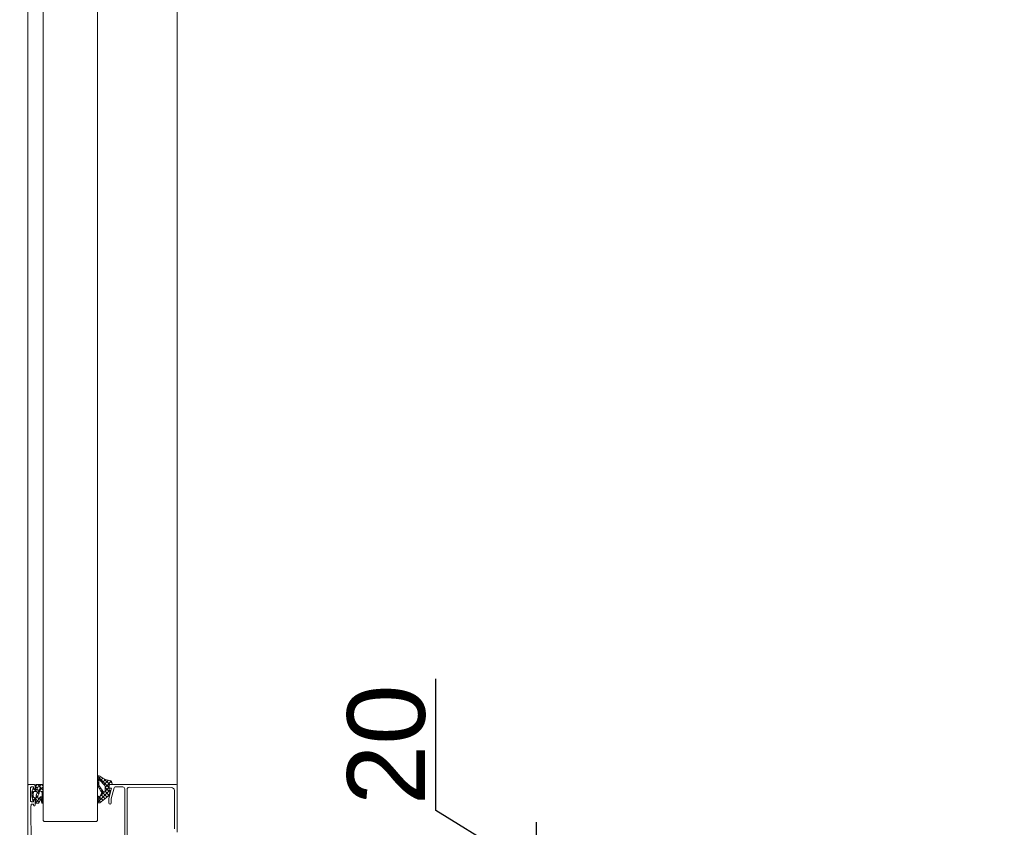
# Model space of a CAD drawing. Header units: millimetres. Extents: x 3652085 to 3778338, y -303702 to -273644.
# Tile 195 of 256: x 3693383 to 3693891, y -287089 to -286673. Entities that reach past the tile are written whole.
import ezdxf

# ---------------------------------------------------------------- set-up
doc = ezdxf.new("R2010")
doc.units = ezdxf.units.MM
doc.header["$PDMODE"] = 34
for name, pattern in [('AUSGEZOGEN', [0]), ('DASHED', [0.75, 0.5, -0.25]), ('HIDDEN2', [4.7625, 3.175, -1.5875])]:
    doc.linetypes.add(name, pattern=pattern)
doc.layers.add('DIM-03    (HAUSART)', color=111, linetype='Continuous', lineweight=5)
doc.layers.add('SYMBOL-DETAIL    (HAUSART)', color=2, linetype='Continuous', lineweight=5)
doc.layers.add('DOOR', color=7, linetype='AUSGEZOGEN')
doc.styles.add('1-20 Eng HA', font='arial.ttf', dxfattribs={"height": 40})
doc.dimstyles.new('1-20 Eng HA', dxfattribs={"dimtxt": 40, "dimasz": 16, "dimexe": 16, "dimexo": 5, "dimgap": 5, "dimtad": 1, "dimdec": 0, "dimlfac": -1, "dimzin": 0, "dimdsep": 46, "dimtxsty": '1-20 Eng HA', "dimblk": 'OBLIQUE', "dimcen": 0.09, "dimdle": 16, "dimclrd": 256, "dimclre": 256, "dimclrt": 256, "dimadec": 0, "dimazin": 0, "dimtfac": 1, "dimtdec": 0, "dimtofl": 0, "dimtmove": 0, "dimatfit": 3, "dimldrblk": 'OBLIQUE', "dimfxl": 1, "dimtolj": 1, "dimtzin": 0, "dimlwe": 0, "dimarcsym": 0})

# ---------------------------------------------------------------- blocks, each defined once
blk = doc.blocks.new('_Oblique')
at = {"color": 0, "linetype": 'ByBlock', "lineweight": -2}
blk.add_line((-0.5, -0.5), (0.5, 0.5), dxfattribs=at)
blk = doc.blocks.new('*D491')
at = {"layer": 'Defpoints', "color": 0, "lineweight": 0, "transparency": 16777216}
for p in [(3693649.67, -287102.22), (3693649.67, -287102.22), (3693633.05, -287122.22)]:
    blk.add_point(p, dxfattribs=at)
at = {"layer": 'DIM-03    (HAUSART)', "lineweight": -2, "transparency": 16777216}
for p, q in [((3693597.82, -287080.28), (3693597.82, -287012.44)), ((3693649.67, -287112.22), (3693597.82, -287080.28)), ((3693649.67, -287138.22), (3693649.67, -287086.22))]:
    blk.add_line(p, q, dxfattribs=at)
at = {"layer": 'DIM-03    (HAUSART)', "linetype": 'HIDDEN2', "lineweight": 0, "transparency": 16777216}
for p, q in [((3693654.67, -287102.22), (3693665.67, -287102.22)), ((3693638.05, -287122.22), (3693665.67, -287122.22))]:
    blk.add_line(p, q, dxfattribs=at)
at = {"layer": 'DIM-03    (HAUSART)', "lineweight": -2, "transparency": 16777216, "xscale": 16, "yscale": 16, "zscale": 16}
for p, rotation in [((3693649.67, -287102.22), 90), ((3693649.67, -287122.22), 270)]:
    blk.add_blockref('_Oblique', p, dxfattribs=dict(at, rotation=rotation))
at = {"layer": 'DIM-03    (HAUSART)', "lineweight": 0, "transparency": 16777216, "insert": (3693572.4, -287046.36), "char_height": 40, "attachment_point": 5, "rotation": 90, "style": '1-20 Eng HA'}
blk.add_mtext('\\A1;20', dxfattribs=at)
blk = doc.blocks.new('W_02')
at = {"lineweight": 0}
for p, q in [((5.37, 107.99), (5.37, 822.99)), ((82.37, 107.99), (82.37, 822.98)), ((42.73, 109.23), (46.24, 112.74)), ((43.69, 111.79), (44.94, 110.54)), ((44.86, 112.59), (45.65, 111.8)), ((45.77, 111.68), (46.37, 111.08)), ((38.84, 108.76), (39.11, 108.49)), ((38.96, 109.4), (40.12, 110.57)), ((39.33, 110.24), (42.51, 107.06)), ((40, 104.53), (42.51, 107.04)), ((40.02, 108.49), (42.92, 111.39)), ((40.37, 106.87), (42.73, 109.23)), ((40.37, 107.23), (42.54, 105.06)), ((40.82, 110.72), (42.68, 108.86)), ((42.35, 111.16), (42.89, 110.61)), ((42.68, 108.86), (43.05, 108.49)), ((42.89, 110.61), (44, 109.51)), ((44.75, 106.79), (45.27, 106.27)), ((45.54, 107.97), (45.99, 107.52)), ((45.7, 108.27), (46.37, 108.93)), ((45.77, 110.3), (46.37, 110.9)), ((45.77, 109.71), (46.37, 109.11)), ((74.67, 108.09), (74.37, 107.78)), ((74.37, 107.35), (77.24, 104.48)), ((75.56, 106.85), (74.37, 105.66)), ((75.07, 108.49), (74.67, 108.09)), ((75.35, 108.49), (76.42, 107.42)), ((77.19, 108.49), (75.56, 106.85)), ((78.37, 107.54), (77.42, 106.59)), ((77.47, 108.49), (78.37, 107.59)), ((79.53, 106.59), (79.16, 106.21)), ((79.27, 106.69), (79.63, 106.33)), ((40.07, 105.56), (46.24, 99.39)), ((40.56, 103.12), (42.53, 105.09)), ((40.58, 103.08), (41.51, 102.15)), ((41.54, 102.13), (44.72, 105.31)), ((42.64, 101.26), (44.73, 103.35)), ((42.82, 104.78), (45.03, 102.57)), ((43.74, 100.4), (45.26, 101.91)), ((43.96, 105.61), (44.55, 105.02)), ((45.59, 102.01), (46.37, 101.23)), ((45.61, 102.26), (45.88, 102.53)), ((74.37, 105.23), (75.01, 104.59)), ((74.45, 103.62), (74.37, 103.54)), ((74.37, 103.11), (74.75, 102.73)), ((74.86, 101.91), (74.37, 101.42)), ((74.98, 104.15), (74.45, 103.62)), ((74.75, 102.73), (74.89, 102.58)), ((75.35, 102.12), (78.36, 99.11)), ((76.52, 101.45), (75.8, 100.74)), ((76.44, 105.61), (75.87, 105.05)), ((76.57, 105.74), (76.44, 105.61)), ((79.01, 101.82), (76.6, 99.41)), ((77.32, 104.37), (76.65, 103.7)), ((77.93, 102.86), (77.1, 102.03)), ((77.1, 102.5), (78.61, 100.99)), ((77.24, 104.48), (77.54, 104.18)), ((77.47, 104.53), (77.32, 104.37)), ((77.42, 106.42), (77.52, 106.32)), ((77.52, 106.32), (78.81, 105.03)), ((78.5, 105.55), (77.66, 104.71)), ((78.94, 106), (78.5, 105.55)), ((80.25, 103.06), (79.34, 102.15)), ((79.39, 102.32), (80.05, 101.66)), ((80.11, 105.04), (79.49, 104.42)), ((79.5, 104.34), (80.29, 103.55)), ((44.85, 99.53), (46.37, 101.05)), ((74.37, 100.99), (74.79, 100.57)), ((75.29, 100.22), (74.43, 99.36)), ((74.86, 100.49), (75.29, 100.07)), ((78.31, 99), (78.24, 98.93)), ((79.17, 100.43), (79.47, 100.12)), ((79.66, 100.35), (79.41, 100.1))]:
    blk.add_line(p, q, dxfattribs=at)
at = {"linetype": 'DASHED', "lineweight": 5, "ltscale": 50}
blk.add_lwpolyline([(7.58, 916.5, -0.413718), (916.51, -6.03, -0.413718)], format="xyb", dxfattribs=at)
at = {"lineweight": 0}
for points in [[(40.41, 110.64, 0.073105), (42.99, 111.43, 0.073105), (45.24, 112.92, -0.611617), (46.37, 112.31), (46.37, 108.76, -0.135371), (46.18, 107.86), (44.46, 104.86, 0.600795), (44.4, 104.11, -0.039523), (45.57, 100.88), (45.6, 102.17, -0.98584), (46.37, 102.16), (46.37, 99.83, -0.588526), (45.28, 99.18), (40.99, 102.56, -0.170077), (40.6, 103.03), (39.74, 105.18, -0.46953), (39.84, 105.45), (40.29, 105.65, 0.327485), (40.37, 105.79), (40.37, 108.29, 0.417705), (40.2, 108.49), (39, 108.49, -0.496087), (38.83, 108.73), (39.02, 109.67, -0.281435), (39.63, 110.41), (40.33, 110.63), (40.41, 110.64)], [(42.83, 108.25, 0.353239), (42.51, 107.77), (42.51, 105.24, 0.527417), (43.11, 104.78), (43.47, 104.96, 0.120402), (43.63, 105.11), (45.5, 107.92, 0.199747), (45.77, 108.76), (45.77, 111.99), (45.68, 112), (45.62, 111.65, -0.133794), (45.17, 110.78), (42.83, 108.25)], [(74.37, 99.54), (74.37, 108.19, -0.198913), (74.46, 108.4, -0.198913), (74.67, 108.49), (78.07, 108.49, -0.414214), (78.37, 108.19), (78.37, 106.09, 0.414214), (78.47, 105.99), (78.87, 105.99, 0.414214), (79.17, 106.29), (79.17, 106.51, -0.665155), (79.51, 106.65), (80.21, 104.77), (80.3, 103.72, -0.037416), (80.21, 102.73), (80.12, 101.88), (79.64, 100.28, -0.217158), (79.53, 100.15), (79.45, 100.12, -0.544925), (79.17, 100.3), (79.17, 100.69, 0.414214), (78.87, 100.99), (78.47, 100.99, 0.414214), (78.37, 100.89), (78.37, 99.18, -0.414214), (78.07, 98.88), (77.09, 98.88, -0.264132), (76.83, 99.02), (75.61, 101.07, 0.587695), (75.43, 101.06), (75.32, 100.85, 0.120185), (75.29, 100.71), (75.29, 99.63, -0.056618), (75.28, 99.56), (75.17, 99.1, -0.685292), (74.62, 99.02), (74.41, 99.39), (74.37, 99.54)], [(77.42, 106.4), (77.42, 106.82, 0.414214), (76.82, 107.42), (76.25, 107.42, 0.141814), (76.15, 107.39), (76.12, 107.37, 0.209904), (75.94, 107.1), (75.89, 106.86, 0.204901), (75.96, 106.55), (76.51, 105.81, 0.153119), (76.7, 105.66), (76.89, 105.6, 0.515891), (77.42, 105.98), (77.42, 106.4)], [(74.88, 102.33), (74.77, 100.18), (74.82, 100.16), (75.01, 101.65, -0.095683), (75.04, 101.76), (75.16, 101.98, -0.273211), (75.43, 102.13), (75.75, 102.13, -0.243176), (76, 102.01), (76.31, 101.57, 0.195639), (76.5, 101.45), (76.74, 101.41, 0.468397), (77.1, 101.7), (77.1, 102.67, 0.118373), (77.03, 102.94), (76.54, 103.91, -0.118373), (76.47, 104.18), (76.47, 104.75, 0.414214), (76.17, 105.05), (75.59, 105.05, 0.399031), (74.99, 104.48), (74.88, 102.33)], [(77.68, 103.85), (77.88, 103.4, -0.103917), (77.93, 103.16), (77.93, 102.06, 0.439256), (78.26, 101.76), (79.04, 101.83, 0.321894), (79.31, 102.05), (79.52, 102.7), (79.57, 103.56), (79.46, 104.74, 0.142395), (79.32, 104.91, 0.142395), (79.11, 104.98), (78.79, 105.03, 0.11993), (78.65, 105.02), (77.67, 104.72, 0.446268), (77.48, 104.31), (77.68, 103.85)]]:
    blk.add_lwpolyline(points, format="xyb", close=True, dxfattribs=at)
for points in [[(5.37, 83.99), (5.37, 107.99, -0.4142), (5.87, 108.49), (40.07, 108.49, -0.414214), (40.57, 107.99), (40.57, 106.59), (39.17, 106.59), (40.57, 101.36), (40.57, 99.09, -0.999985), (39.37, 99.09), (39.37, 101.21), (37.84, 106.92, 0.339968), (37.35, 107.29), (33.37, 107.28, 0.4137), (32.37, 106.28), (32.37, 81.99, 0.739503)], [(31.17, 79.84), (31.17, 106.14, 0.416011), (30.16, 107.14), (30.16, 107.14), (8.32, 107.01, 0.410062), (6.83, 105.52), (6.68, 85.79, 0.416523)], [(82.37, 50.99), (82.37, 107.99, 0.414214), (81.87, 108.49), (79.07, 108.49, 0.414214), (78.57, 107.99), (78.57, 106.39, 1), (79.37, 106.39), (79.37, 107.29), (80.47, 107.29, -0.414214), (80.97, 106.79), (80.97, 100.19, -0.414214), (80.47, 99.69), (79.37, 99.69), (79.37, 100.59, 1), (78.57, 100.59), (78.57, 97.89, 1), (79.37, 97.89), (79.37, 98.49), (80.07, 98.49, -0.414214), (80.57, 97.99), (80.57, 97.49), (80.72, 97.49), (80.57, 77.29, -0.412055)]]:
    blk.add_lwpolyline(points, format="xyb", dxfattribs=at)
at = {"layer": 'DOOR', "color": 4, "linetype": 'AUSGEZOGEN', "lineweight": 0}
for p, q in [((46.37, 89.99), (46.37, 123.49)), ((74.37, 89.99), (74.37, 123.49)), ((46.37, 89.99), (46.87, 89.49)), ((46.87, 89.49), (73.87, 89.49)), ((73.87, 89.49), (74.37, 89.99))]:
    blk.add_line(p, q, dxfattribs=at)
for points in [[(46.37, 840.99), (46.37, 123.49)], [(74.37, 840.99), (74.37, 123.49)]]:
    blk.add_lwpolyline(points, dxfattribs=at)

msp = doc.modelspace()

# ---------------------------------------------------------------- linework, layer by layer
at = {"layer": 'SYMBOL-DETAIL    (HAUSART)', "color": 171, "ltscale": 0.5, "elevation": -180000}
for points in [[(3693796.21, -286029.46, 12, 12, 0), (3693796.21, -285909.78, 0, 0, 0), (3693796.2, -286895.56, 0, 0, 0), (3693707.84, -286922.38, 0, 0, 0), (3693884.57, -286945.96, 0, 0, 0), (3693796.2, -286969.3, 0, 0, 0), (3693796.2, -287958.56, 12, 12, 0), (3693796.21, -287838.88, 0, 0, 0)], [(3693796.21, -286029.46, 12, 12, 0), (3693796.21, -285909.78, 0, 0, 0), (3693796.2, -286895.57, 0, 0, 0), (3693707.84, -286922.38, 0, 0, 0), (3693884.57, -286945.96, 0, 0, 0), (3693796.2, -286969.31, 0, 0, 0), (3693796.2, -287958.56, 12, 12, 0), (3693796.21, -287838.88, 0, 0, 0)]]:
    msp.add_lwpolyline(points, format="xyseb", dxfattribs=at)

# ---------------------------------------------------------------- block references
at = {"linetype": 'DASHED', "lineweight": 5, "ltscale": 0.5, "xscale": -1}
msp.add_blockref('W_02', (3693469.92, -287175.41, -180000), dxfattribs=at)

# ---------------------------------------------------------------- dimensions: what is measured, and where the dimension line sits
at = {"layer": 'DIM-03    (HAUSART)', "lineweight": 0}
dim = msp.add_linear_dim(base=(3693649.67, -287102.22, -180000), p1=(3693633.05, -287122.22, -180000), p2=(3693649.67, -287102.22, -180000), angle=90, dimstyle='1-20 Eng HA', override={"dimtmove": 1}, dxfattribs=at)
dim.commit()
dim.dimension.update_dxf_attribs({"geometry": '*D491', "text_midpoint": (3693597.82, -287075.28, -180000), "dimtype": 160})

doc.saveas('drawing.dxf')
